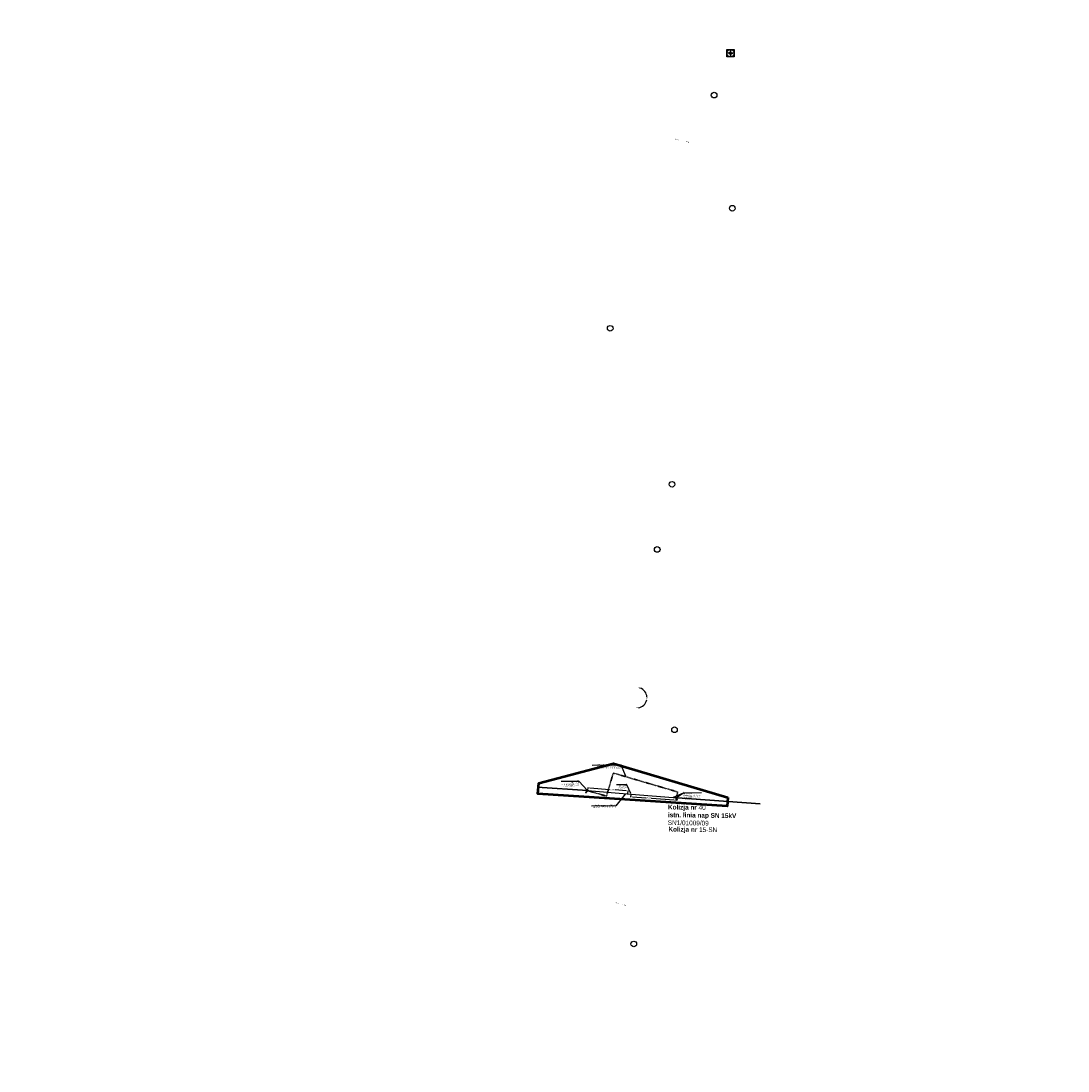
# Model space of a CAD drawing. Header units: millimetres. Extents: x 6504137 to 6515825, y 5737606 to 5784558.
# Tile 13 of 115: x 6504941 to 6507181, y 5748827 to 5751073. Entities that reach past the tile are written whole.
import ezdxf
from ezdxf import colors
from ezdxf.entities.mleader import LeaderData, LeaderLine
from ezdxf.math import Vec2, Vec3

# ---------------------------------------------------------------- set-up
doc = ezdxf.new("R2010")
doc.units = ezdxf.units.MM
doc.linetypes.add('KRESKAKROPKA', pattern=[1, 0.5, -0.25, 0, -0.25])
for name, color, linetype in [('#Nr Działek', 6, 'Continuous'), ('- kolizja linia SN', 1, 'Continuous'), ('_-demontaż', 1, 'DEMONTAZ'), ('_Kąt załomu', 7, 'Continuous'), ('_Opisy', 7, 'Continuous')]:
    doc.layers.add(name, color=color, linetype=linetype)
for name, color, linetype, lineweight in [('-Linia kablowa SN', 1, 'KRESKAKROPKA', 30), ('_trasa_slupy', 1, 'Continuous', 20), ('_Zakres mapy projektowej', 4, 'Continuous', 50)]:
    doc.layers.add(name, color=color, linetype=linetype, lineweight=lineweight)
doc.layers.add('-wymiary', color=7, linetype='Continuous', lineweight=35, true_color=0x000000)
doc.layers.add('istn. linia nap.', color=7, linetype='Continuous', lineweight=0, true_color=0x000000)
doc.layers.add('@pomocnicza', color=3, linetype='Continuous', plot=False)
doc.styles.add('Arial_Narr', font='ARIALN.TTF')
doc.styles.add('GEO-INFO', font='arial.ttf')
doc.styles.get("Standard").update_dxf_attribs({"font": 'ARIALN.TTF'})
doc.linetypes.add('DEMONTAZ', pattern='A,1,["x",Standard,S=1,R=0,X=-0.1,Y=-0.35],1', length=2)
doc.dimstyles.new('Kat załomu', dxfattribs={"dimtxt": 2.2, "dimasz": 5, "dimexe": 0.18, "dimexo": 0.0625, "dimtad": 0, "dimtih": 1, "dimtoh": 1, "dimdec": 4, "dimzin": 0, "dimdsep": 46, "dimtxsty": 'Standard', "dimcen": 0.9, "dimse1": 1, "dimse2": 1, "dimadec": 0, "dimazin": 0, "dimtfac": 1, "dimtdec": 4, "dimtofl": 0, "dimtmove": 0, "dimatfit": 3, "dimfxl": 1, "dimtolj": 1, "dimtzin": 0, "dimarcsym": 0})
doc.dimstyles.new('McRobic', dxfattribs={"dimtxt": 3, "dimasz": 4, "dimexe": 0.5, "dimexo": 0.04, "dimgap": 0.4, "dimtad": 0, "dimtih": 1, "dimtoh": 1, "dimdec": 1, "dimrnd": 0.01, "dimzin": 0, "dimdsep": 46, "dimtxsty": 'Standard', "dimcen": 0.09, "dimadec": 0, "dimazin": 0, "dimtfac": 1, "dimtdec": 1, "dimtofl": 0, "dimtmove": 0, "dimatfit": 3, "dimfxl": 1, "dimtolj": 1, "dimtzin": 0, "dimlwd": 25, "dimlwe": 25, "dimarcsym": 0})

# ---------------------------------------------------------------- blocks, each defined once
blk = doc.blocks.new('roza')
for p, q in [((-4.7, 0), (-0.8, 0.8)), ((-0.8, -0.8), (-4.7, 0)), ((0, 0), (-4.7, 0)), ((-4.3, 0.1), (-4.3, 0)), ((-3.9, 0.1), (-3.9, 0)), ((-3.5, 0.2), (-3.5, 0)), ((-3.1, 0.3), (-3.1, 0)), ((-2.7, 0.4), (-2.7, 0)), ((-1.2, 0.7), (-2.3, 2.3)), ((-2.3, 2.3), (-1.6, 1.6)), ((-2.3, 2.3), (-1.2, 1.5)), ((-2.3, 0.5), (-2.3, 0)), ((-2, 0), (-2, 0.5)), ((-1.8, 2), (-1.9, 1.9)), ((-1.6, 1.6), (-1.5, 1.8)), ((-1.6, 1.6), (-1.3, 1.3)), ((-1.6, 0), (-1.6, 0.6)), ((-1.3, 1.4), (-1.2, 1.5)), ((-1.3, 1.3), (-0.8, 0.8)), ((-1.2, 1.5), (-0.7, 1.2)), ((-1.2, 0.7), (-1.2, 0)), ((-1.1, 1.1), (-0.8, 1.3)), ((-0.8, 0.8), (0, 4.7)), ((-0.8, 0), (-0.8, 0.8)), ((0, 0), (-0.8, 0.8)), ((-0.8, -0.8), (0, 0)), ((-0.7, 7.3), (-0.7, 5)), ((-0.7, 7.3), (0.8, 5)), ((-0.4, 0.4), (-0.4, 0)), ((0, 0), (0, 4.7)), ((0, 4.7), (0.8, 0.8)), ((0.1, 4.3), (0, 4.3)), ((0.1, 3.9), (0, 3.9)), ((0.2, 3.5), (0, 3.5)), ((0.3, 3.1), (0, 3.1)), ((0.4, 2.7), (0, 2.7)), ((0.5, 2.3), (0, 2.3)), ((0, 2), (0.5, 2)), ((0, 1.6), (0.6, 1.6)), ((0.7, 1.2), (0, 1.2)), ((0, 0.8), (0.8, 0.8)), ((0, 0), (0.8, 0.8)), ((0.4, 0.4), (0, 0.4)), ((0, 0), (4.7, 0)), ((0, 0), (0.8, -0.8)), ((0, 0), (0, -4.7)), ((0.4, -0.4), (0.4, 0)), ((0.7, 1.2), (2.3, 2.3)), ((0.8, 5), (0.8, 7.3)), ((1.3, 1.3), (0.8, 0.8)), ((0.8, 0.8), (4.7, 0)), ((0.8, 0), (0.8, -0.8)), ((1.1, 1.1), (1.3, 0.8)), ((1.5, 1.2), (1.2, 0.7)), ((1.2, -0.7), (1.2, 0)), ((1.6, 1.6), (1.3, 1.3)), ((1.4, 1.3), (1.5, 1.2)), ((2.3, 2.3), (1.5, 1.2)), ((2.3, 2.3), (1.6, 1.6)), ((1.6, 1.6), (1.8, 1.5)), ((1.6, 0), (1.6, -0.6)), ((2, 1.8), (1.9, 1.9)), ((2, 0), (2, -0.5)), ((2.3, -0.5), (2.3, 0)), ((2.7, -0.4), (2.7, 0)), ((3.1, -0.3), (3.1, 0)), ((3.5, -0.2), (3.5, 0)), ((3.9, -0.1), (3.9, 0)), ((4.3, -0.1), (4.3, 0)), ((-0.7, -1.2), (-2.3, -2.3)), ((-2.3, -2.3), (-1.5, -1.2)), ((-2.3, -2.3), (-1.6, -1.6)), ((-2, -1.8), (-1.9, -1.9)), ((-1.6, -1.6), (-1.8, -1.5)), ((-1.6, -1.6), (-1.3, -1.3)), ((-1.5, -1.2), (-1.2, -0.7)), ((-1.4, -1.3), (-1.5, -1.2)), ((-1.1, -1.1), (-1.3, -0.8)), ((-1.3, -1.3), (-0.8, -0.8)), ((0, -4.7), (-0.8, -0.8)), ((0, -0.8), (-0.8, -0.8)), ((-0.7, -1.2), (0, -1.2)), ((0, -1.6), (-0.6, -1.6)), ((0, -2), (-0.5, -2)), ((-0.5, -2.3), (0, -2.3)), ((-0.4, -0.4), (0, -0.4)), ((-0.4, -2.7), (0, -2.7)), ((-0.3, -3.1), (0, -3.1)), ((-0.2, -3.5), (0, -3.5)), ((-0.1, -3.9), (0, -3.9)), ((-0.1, -4.3), (0, -4.3)), ((0.8, -0.8), (0, -4.7)), ((1.2, -1.5), (0.7, -1.2)), ((4.7, 0), (0.8, -0.8)), ((1.3, -1.3), (0.8, -0.8)), ((1.1, -1.1), (0.8, -1.3)), ((1.2, -0.7), (2.3, -2.3)), ((1.3, -1.4), (1.2, -1.5)), ((2.3, -2.3), (1.2, -1.5)), ((1.6, -1.6), (1.3, -1.3)), ((1.6, -1.6), (1.5, -1.8)), ((2.3, -2.3), (1.6, -1.6)), ((1.8, -2), (1.9, -1.9))]:
    blk.add_line(p, q)
at = {"layer": '@pomocnicza'}
for p, q in [((8, 0), (-8, 0)), ((0, 8), (0, -8))]:
    blk.add_line(p, q, dxfattribs=at)
blk.add_lwpolyline([(-8, 8), (8, 8), (8, -8), (-8, -8)], close=True, dxfattribs=at)
blk.add_circle((0, 0), 8, dxfattribs=at)
blk = doc.blocks.new('*D53')
at = {"layer": '_Kąt załomu', "color": 0, "lineweight": -2, "transparency": 16777216}
for start, end in [(334.3251, 21.0005), (275.2908, 321.9679)]:
    blk.add_arc((6506461.3, 5752119.8), 28.8, start, end, dxfattribs=at)
at = {"layer": '_Kąt załomu', "color": 0, "transparency": 16777216}
for points in [[(6506487.4, 5752129.8), (6506488.9, 5752130.5), (6506486, 5752134.6)], [(6506463.9, 5752090.2), (6506463.9, 5752091.9), (6506458.9, 5752091)]]:
    blk.add_solid(points, dxfattribs=at)
at = {"layer": 'Defpoints', "color": 0, "transparency": 16777216}
for p in [(6507180.9, 5752551.2), (6506461.3, 5752119.8), (6506478.7, 5752096.8), (6506258.3, 5749625.3)]:
    blk.add_point(p, dxfattribs=at)
at = {"layer": '_Kąt załomu', "color": 0, "transparency": 16777216, "insert": (6506485.8, 5752104.6), "char_height": 2.2, "attachment_point": 5, "rotation": 238}
blk.add_mtext('\\A1;126°', dxfattribs=at)
blk = doc.blocks.new('*D54')
at = {"layer": '_Kąt załomu', "color": 0, "lineweight": -2, "transparency": 16777216}
for start, end in [(3.5676, 72.1331), (278.5625, 347.1353)]:
    blk.add_arc((6506258.3, 5749625.3), 21.7, start, end, dxfattribs=at)
at = {"layer": '_Kąt załomu', "color": 0, "transparency": 16777216}
for points in [[(6506264.8, 5749645.1), (6506265.1, 5749646.8), (6506260, 5749646.9)], [(6506261.5, 5749602.9), (6506261.5, 5749604.6), (6506256.5, 5749603.6)]]:
    blk.add_solid(points, dxfattribs=at)
at = {"layer": 'Defpoints', "color": 0, "transparency": 16777216}
for p in [(6506461.3, 5752119.8), (6506258.3, 5749625.3), (6506276.1, 5749612.9), (6506012.3, 5746602.8)]:
    blk.add_point(p, dxfattribs=at)
at = {"layer": '_Kąt załomu', "color": 0, "transparency": 16777216, "insert": (6506279.9, 5749623.5), "char_height": 2.2, "attachment_point": 5, "rotation": 265}
blk.add_mtext('\\A1;180°', dxfattribs=at)
blk = doc.blocks.new('*D55')
at = {"layer": '_Kąt załomu', "color": 0, "lineweight": -2, "transparency": 16777216}
for start, end in [(358.1876, 72.4596), (267.8872, 342.1626)]:
    blk.add_arc((6506012.3, 5746602.8), 22.3, start, end, dxfattribs=at)
at = {"layer": '_Kąt załomu', "color": 0, "transparency": 16777216}
for points in [[(6506018.9, 5746623.2), (6506019.2, 5746624.8), (6506014.1, 5746625)], [(6506011.4, 5746579.7), (6506011.6, 5746581.3), (6506006.5, 5746581.3)]]:
    blk.add_solid(points, dxfattribs=at)
at = {"layer": 'Defpoints', "color": 0, "transparency": 16777216}
for p in [(6506258.3, 5749625.3), (6506012.3, 5746602.8), (6506029, 5746588), (6504940.5, 5742603.2)]:
    blk.add_point(p, dxfattribs=at)
at = {"layer": '_Kąt załomu', "color": 0, "transparency": 16777216, "insert": (6506034.3, 5746599), "char_height": 2.2, "attachment_point": 5, "rotation": 260}
blk.add_mtext('\\A1;190°', dxfattribs=at)
blk = doc.blocks.new('*D162')
at = {"layer": '-wymiary', "color": 0, "linetype": 'Continuous', "lineweight": 25, "transparency": 16777216}
for p, q in [((6506245.2, 5749419), (6506244.7, 5749412.9)), ((6506342.5, 5749411.6), (6506342, 5749405.5))]:
    blk.add_line(p, q, dxfattribs=at)
at = {"layer": '-wymiary', "color": 0, "lineweight": 25, "transparency": 16777216}
for p, q in [((6506248.7, 5749413.1), (6506277.6, 5749410.9)), ((6506338.1, 5749406.3), (6506289.6, 5749410))]:
    blk.add_line(p, q, dxfattribs=at)
at = {"layer": '-wymiary', "color": 0, "transparency": 16777216}
for points in [[(6506248.8, 5749413.8), (6506248.7, 5749412.5), (6506244.8, 5749413.4)], [(6506338, 5749405.6), (6506338.1, 5749406.9), (6506342.1, 5749406)]]:
    blk.add_solid(points, dxfattribs=at)
at = {"layer": 'Defpoints', "color": 0, "transparency": 16777216}
for p in [(6506245.2, 5749419.1), (6506244.8, 5749413.4), (6506342.5, 5749411.6)]:
    blk.add_point(p, dxfattribs=at)
at = {"layer": '-wymiary', "color": 0, "transparency": 16777216, "insert": (6506283.6, 5749410.5), "char_height": 3, "attachment_point": 5, "rotation": 0.0213, "style": 'GEO-INFO'}
blk.add_mtext('\\A1;97.6m', dxfattribs=at)
blk = doc.blocks.new('OKRAG_PELNY')
at = {"color": 0}
blk.add_lwpolyline([(0.5, 0), (0.482963, -0.12941), (0.433013, -0.25), (0.353553, -0.353553), (0.25, -0.433013), (0.12941, -0.482963), (0, -0.5), (-0.12941, -0.482963), (-0.25, -0.433013), (-0.353553, -0.353553), (-0.433013, -0.25), (-0.482963, -0.12941), (-0.5, 0), (-0.482963, 0.12941), (-0.433013, 0.25), (-0.353553, 0.353553), (-0.25, 0.433013), (-0.12941, 0.482963), (0, 0.5), (0.12941, 0.482963), (0.25, 0.433013), (0.353553, 0.353553), (0.433013, 0.25), (0.482963, 0.12941)], close=True, dxfattribs=at)
blk = doc.blocks.new('*D163')
at = {"layer": '-wymiary', "color": 0, "linetype": 'Continuous', "lineweight": 25, "transparency": 16777216}
for p, q in [((6506153.4, 5749426.6), (6506153.9, 5749433.1)), ((6506238.9, 5749419.7), (6506239.5, 5749426.2))]:
    blk.add_line(p, q, dxfattribs=at)
at = {"layer": '-wymiary', "color": 0, "lineweight": 25, "transparency": 16777216}
for p, q in [((6506157.8, 5749432.3), (6506199.6, 5749428.9)), ((6506235.4, 5749426.1), (6506211.6, 5749428))]:
    blk.add_line(p, q, dxfattribs=at)
at = {"layer": '-wymiary', "color": 0, "transparency": 16777216}
for points in [[(6506157.9, 5749433), (6506157.8, 5749431.6), (6506153.8, 5749432.6)], [(6506235.4, 5749425.4), (6506235.5, 5749426.7), (6506239.4, 5749425.7)]]:
    blk.add_solid(points, dxfattribs=at)
at = {"layer": 'Defpoints', "color": 0, "transparency": 16777216}
for p in [(6506153.4, 5749426.6), (6506153.8, 5749432.6), (6506238.9, 5749419.7)]:
    blk.add_point(p, dxfattribs=at)
at = {"layer": '-wymiary', "color": 0, "transparency": 16777216, "insert": (6506205.6, 5749428.5), "char_height": 3, "attachment_point": 5, "rotation": 0.0213, "style": 'GEO-INFO'}
blk.add_mtext('\\A1;85.9m', dxfattribs=at)

msp = doc.modelspace()

# ---------------------------------------------------------------- linework, layer by layer
at = {"layer": '#Nr Działek'}
for centre in [(6506423.71, 5750914.26), (6506462.58, 5750672.23), (6506201.34, 5750415.43), (6506333.56, 5750081.81), (6506301.95, 5749942.41), (6506338.89927, 5749556.75984), (6506251.76, 5749098.58)]:
    msp.add_circle(centre, 6, dxfattribs=at)
at = {"layer": '- kolizja linia SN', "linetype": 'ByBlock'}
for points in [[(6506149.15244, 5749421.76947), (6506149.15244, 5749421.76947), (6506148.62034, 5749422.25708)], [(6506148.66219, 5749422.77011), (6506148.66219, 5749422.77011), (6506149.61, 5749421.90155)], [(6506150.10351, 5749423.41069), (6506149.41681, 5749422.66134), (6506150.07162, 5749422.06129), (6506148.73223, 5749423.28868)], [(6506151.90752, 5749425.37931), (6506151.24656, 5749424.65804), (6506153.00915, 5749426.58823)], [(6506343.23629, 5749409.99387), (6506343.46315, 5749409.04223), (6506342.85258, 5749411.58379)], [(6506343.85547, 5749407.39647), (6506344.09116, 5749406.40777), (6506344.95512, 5749406.61372), (6506343.18792, 5749406.19245)], [(6506343.57812, 5749405.84379), (6506343.57812, 5749405.84379), (6506344.82867, 5749406.1419)], [(6506344.6816, 5749405.68893), (6506344.6816, 5749405.68893), (6506343.97953, 5749405.52157)]]:
    msp.add_lwpolyline(points, dxfattribs=at)
for points in [[(6506152.34332, 5749424.97995), (6506150.53931, 5749423.01133), (6506149.62723, 5749423.84715), (6506151.43124, 5749425.81576)], [(6506343.81129, 5749410.13095), (6506344.43047, 5749407.53354), (6506343.22707, 5749407.24667), (6506342.60789, 5749409.84407)]]:
    msp.add_lwpolyline(points, close=True, dxfattribs=at)
at = {"layer": '-Linia kablowa SN'}
msp.add_lwpolyline([(6506342.85258, 5749411.58379), (6506342.85258, 5749411.58379), (6506342.85258, 5749411.58379), (6506342.85258, 5749411.58379), (6506342.85258, 5749411.58379), (6506342.85258, 5749411.58379), (6506342.85258, 5749411.58379), (6506342.85258, 5749411.58379), (6506342.85258, 5749411.58379), (6506342.85258, 5749411.58379), (6506342.85258, 5749411.58379), (6506342.85258, 5749411.58379), (6506342.85258, 5749411.58379), (6506342.85258, 5749411.58379), (6506342.85258, 5749411.58379), (6506342.85258, 5749411.58379), (6506342.85258, 5749411.58379), (6506342.85258, 5749411.58379), (6506342.85258, 5749411.58379), (6506342.85258, 5749411.58379), (6506342.85258, 5749411.58379), (6506342.85258, 5749411.58379), (6506342.85258, 5749411.58379), (6506342.85258, 5749411.58379), (6506342.85258, 5749411.58379), (6506342.85258, 5749411.58379), (6506342.85258, 5749411.58379), (6506342.85258, 5749411.58379), (6506342.85258, 5749411.58379), (6506342.85258, 5749411.58379), (6506342.85258, 5749411.58379), (6506342.85258, 5749411.58379), (6506342.85258, 5749411.58379), (6506345.59664, 5749423.81137), (6506345.59664, 5749423.81137), (6506345.59664, 5749423.81137), (6506345.59664, 5749423.81137), (6506345.59664, 5749423.81137), (6506345.59664, 5749423.81137), (6506345.59664, 5749423.81137), (6506345.59664, 5749423.81137), (6506345.59664, 5749423.81137), (6506345.59664, 5749423.81137), (6506345.59664, 5749423.81137), (6506345.59664, 5749423.81137), (6506345.59664, 5749423.81137), (6506345.59664, 5749423.81137), (6506345.59664, 5749423.81137), (6506345.59664, 5749423.81137), (6506345.59664, 5749423.81137), (6506345.59664, 5749423.81137), (6506345.59664, 5749423.81137), (6506345.59664, 5749423.81137), (6506345.59664, 5749423.81137), (6506345.59664, 5749423.81137), (6506345.59664, 5749423.81137), (6506345.59664, 5749423.81137), (6506345.59664, 5749423.81137), (6506345.59664, 5749423.81137), (6506345.59664, 5749423.81137), (6506345.59664, 5749423.81137), (6506345.59664, 5749423.81137), (6506345.59664, 5749423.81137), (6506345.59664, 5749423.81137), (6506345.59664, 5749423.81137), (6506345.59664, 5749423.81137), (6506345.59664, 5749423.81137), (6506345.59664, 5749423.81137), (6506345.59664, 5749423.81137), (6506345.59664, 5749423.81137), (6506345.59664, 5749423.81137), (6506345.59664, 5749423.81137), (6506345.59664, 5749423.81137), (6506345.59664, 5749423.81137), (6506345.59664, 5749423.81137), (6506345.59664, 5749423.81137), (6506345.59664, 5749423.81137), (6506345.59664, 5749423.81137), (6506345.59664, 5749423.81137), (6506345.59664, 5749423.81137), (6506345.59664, 5749423.81137), (6506345.59664, 5749423.81137), (6506345.59664, 5749423.81137), (6506345.59664, 5749423.81137), (6506345.59664, 5749423.81137), (6506345.59664, 5749423.81137), (6506345.59664, 5749423.81137), (6506345.59664, 5749423.81137), (6506345.59664, 5749423.81137), (6506345.59664, 5749423.81137), (6506345.59664, 5749423.81137), (6506345.59664, 5749423.81137), (6506345.59664, 5749423.81137), (6506345.59664, 5749423.81137), (6506345.59664, 5749423.81137), (6506345.59664, 5749423.81137), (6506345.59664, 5749423.81137), (6506345.59664, 5749423.81137), (6506345.59664, 5749423.81137), (6506345.59664, 5749423.81137), (6506207.79309, 5749464.17174), (6506207.79309, 5749464.17174), (6506207.79309, 5749464.17174), (6506207.79309, 5749464.17174), (6506207.79309, 5749464.17174), (6506207.79309, 5749464.17174), (6506207.79309, 5749464.17174), (6506207.79309, 5749464.17174), (6506207.79309, 5749464.17174), (6506207.79309, 5749464.17174), (6506207.79309, 5749464.17174), (6506207.79309, 5749464.17174), (6506207.79309, 5749464.17174), (6506207.79309, 5749464.17174), (6506207.79309, 5749464.17174), (6506207.79309, 5749464.17174), (6506207.79309, 5749464.17174), (6506207.79309, 5749464.17174), (6506207.79309, 5749464.17174), (6506207.79309, 5749464.17174), (6506207.79309, 5749464.17174), (6506207.79309, 5749464.17174), (6506207.79309, 5749464.17174), (6506207.79309, 5749464.17174), (6506207.79309, 5749464.17174), (6506207.79309, 5749464.17174), (6506207.79309, 5749464.17174), (6506207.79309, 5749464.17174), (6506207.79309, 5749464.17174), (6506207.79309, 5749464.17174), (6506207.79309, 5749464.17174), (6506207.79309, 5749464.17174), (6506207.79309, 5749464.17174), (6506207.79309, 5749464.17174), (6506207.79309, 5749464.17174), (6506207.79309, 5749464.17174), (6506207.79309, 5749464.17174), (6506207.79309, 5749464.17174), (6506207.79309, 5749464.17174), (6506207.79309, 5749464.17174), (6506207.79309, 5749464.17174), (6506207.79309, 5749464.17174), (6506207.79309, 5749464.17174), (6506207.79309, 5749464.17174), (6506207.79309, 5749464.17174), (6506207.79309, 5749464.17174), (6506207.79309, 5749464.17174), (6506207.79309, 5749464.17174), (6506207.79309, 5749464.17174), (6506207.79309, 5749464.17174), (6506207.79309, 5749464.17174), (6506207.79309, 5749464.17174), (6506207.79309, 5749464.17174), (6506207.79309, 5749464.17174), (6506207.79309, 5749464.17174), (6506207.79309, 5749464.17174), (6506207.79309, 5749464.17174), (6506207.79309, 5749464.17174), (6506207.79309, 5749464.17174), (6506207.79309, 5749464.17174), (6506207.79309, 5749464.17174), (6506207.79309, 5749464.17174), (6506207.79309, 5749464.17174), (6506207.79309, 5749464.17174), (6506207.79309, 5749464.17174), (6506207.79309, 5749464.17174), (6506193.36856, 5749414.79738), (6506193.36856, 5749414.79738), (6506193.36856, 5749414.79738), (6506193.36856, 5749414.79738), (6506193.36856, 5749414.79738), (6506193.36856, 5749414.79738), (6506193.36856, 5749414.79738), (6506193.36856, 5749414.79738), (6506193.36856, 5749414.79738), (6506193.36856, 5749414.79738), (6506193.36856, 5749414.79738), (6506193.36856, 5749414.79738), (6506193.36856, 5749414.79738), (6506193.36856, 5749414.79738), (6506193.36856, 5749414.79738), (6506193.36856, 5749414.79738), (6506193.36856, 5749414.79738), (6506193.36856, 5749414.79738), (6506193.36856, 5749414.79738), (6506193.36856, 5749414.79738), (6506193.36856, 5749414.79738), (6506193.36856, 5749414.79738), (6506193.36856, 5749414.79738), (6506193.36856, 5749414.79738), (6506193.36856, 5749414.79738), (6506193.36856, 5749414.79738), (6506193.36856, 5749414.79738), (6506193.36856, 5749414.79738), (6506193.36856, 5749414.79738), (6506193.36856, 5749414.79738), (6506193.36856, 5749414.79738), (6506193.36856, 5749414.79738), (6506193.36856, 5749414.79738), (6506193.36856, 5749414.79738), (6506193.36856, 5749414.79738), (6506193.36856, 5749414.79738), (6506193.36856, 5749414.79738), (6506193.36856, 5749414.79738), (6506193.36856, 5749414.79738), (6506193.36856, 5749414.79738), (6506193.36856, 5749414.79738), (6506193.36856, 5749414.79738), (6506193.36856, 5749414.79738), (6506193.36856, 5749414.79738), (6506193.36856, 5749414.79738), (6506193.36856, 5749414.79738), (6506193.36856, 5749414.79738), (6506193.36856, 5749414.79738), (6506193.36856, 5749414.79738), (6506193.36856, 5749414.79738), (6506193.36856, 5749414.79738), (6506193.36856, 5749414.79738), (6506193.36856, 5749414.79738), (6506193.36856, 5749414.79738), (6506193.36856, 5749414.79738), (6506193.36856, 5749414.79738), (6506193.36856, 5749414.79738), (6506193.36856, 5749414.79738), (6506193.36856, 5749414.79738), (6506193.36856, 5749414.79738), (6506193.36856, 5749414.79738), (6506193.36856, 5749414.79738), (6506193.36856, 5749414.79738), (6506193.36856, 5749414.79738), (6506193.36856, 5749414.79738), (6506193.36856, 5749414.79738), (6506153.00915, 5749426.58823), (6506153.00915, 5749426.58823), (6506153.00915, 5749426.58823), (6506153.00915, 5749426.58823), (6506153.00915, 5749426.58823), (6506153.00915, 5749426.58823), (6506153.00915, 5749426.58823), (6506153.00915, 5749426.58823), (6506153.00915, 5749426.58823), (6506153.00915, 5749426.58823), (6506153.00915, 5749426.58823), (6506153.00915, 5749426.58823), (6506153.00915, 5749426.58823), (6506153.00915, 5749426.58823), (6506153.00915, 5749426.58823), (6506153.00915, 5749426.58823), (6506153.00915, 5749426.58823), (6506153.00915, 5749426.58823), (6506153.00915, 5749426.58823), (6506153.00915, 5749426.58823), (6506153.00915, 5749426.58823), (6506153.00915, 5749426.58823), (6506153.00915, 5749426.58823), (6506153.00915, 5749426.58823), (6506153.00915, 5749426.58823), (6506153.00915, 5749426.58823), (6506153.00915, 5749426.58823), (6506153.00915, 5749426.58823), (6506153.00915, 5749426.58823), (6506153.00915, 5749426.58823), (6506153.00915, 5749426.58823), (6506153.00915, 5749426.58823), (6506153.00915, 5749426.58823)], dxfattribs=at)
at = {"layer": '_-demontaż', "linetype": 'DEMONTAZ', "ltscale": 2}
for points in [[(6506153.00915, 5749426.58823), (6506246.48, 5749419.05), (6506246.48, 5749419.05), (6506246.48, 5749419.05), (6506246.48, 5749419.05), (6506246.48, 5749419.05)], [(6506246.48, 5749419.05), (6506336.00105, 5749412.08714), (6506336.00105, 5749412.08714), (6506336.00105, 5749412.08714), (6506336.00105, 5749412.08714), (6506336.00105, 5749412.08714)]]:
    msp.add_lwpolyline(points, dxfattribs=at)
at = {"layer": '_Zakres mapy projektowej'}
msp.add_lwpolyline([(6506453.19991, 5749411.80385), (6506451.80817, 5749393.33992), (6506046.6895, 5749419.73079), (6506048.39193, 5749442.31665), (6506208.64706, 5749484.8531)], close=True, dxfattribs=at)
at = {"layer": 'istn. linia nap.', "color": 18, "linetype": 'Continuous', "lineweight": 30, "true_color": 0x000000}
for p, q in [((6506153.00915, 5749426.58823), (6506044.82251, 5749434.29451)), ((6506522.23458, 5749398.40552), (6506336.00105, 5749412.08714))]:
    msp.add_line(p, q, dxfattribs=at)

# ---------------------------------------------------------------- block references
at = {"layer": '-Linia kablowa SN', "color": 1, "lineweight": 18}
for p, xscale, yscale, rotation in [((6506153.00915, 5749426.58823), 0.7000000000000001, 0.7000000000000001, 134.8457545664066), ((6506342.85258, 5749411.58379), 0.7000000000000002, 0.7000000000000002, 190.7556191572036)]:
    msp.add_blockref('OKRAG_PELNY', p, dxfattribs=dict(at, xscale=xscale, yscale=yscale, rotation=rotation))
at = {"layer": '@pomocnicza'}
msp.add_blockref('roza', (6506458.71036, 5751004.08449), dxfattribs=at)

# ---------------------------------------------------------------- texts
at = {"layer": '_Opisy', "char_height": 2, "attachment_point": 5, "bg_fill": 3, "box_fill_scale": 1, "bg_fill_color": 256, "bg_fill_transparency": 0}
for width, insert, rotation in [(4.2589715, (6506343.29513, 5750819.19253), 348.34851311), (4.2589715, (6506367.17882, 5750814.26722), 348.34851311), (4.0732904, (6506215.50531, 5749186.45882), 344.2500806)]:
    msp.add_mtext_dynamic_manual_height_columns('Droga', width=width, gutter_width=10, heights=[0], dxfattribs=dict(at, insert=insert, rotation=rotation))
at = {"layer": '_trasa_slupy', "insert": (6506325.08694, 5749396.45662), "char_height": 10, "width": 348.1955042, "attachment_point": 1, "rotation": 359.20502598, "style": 'Arial_Narr'}
msp.add_mtext('{\\fArial Narrow|b1|i0|c238|p34;Kolizja nr }40\\P{\\fArial Narrow|b1|i0|c238|p34;istn. linia nap SN 15kV\\P}SN1/01009/09', dxfattribs=at)
at = {"layer": '_trasa_slupy', "color": 5, "insert": (6506326.05178, 5749349.15181), "char_height": 10, "width": 348.1955042, "attachment_point": 1, "rotation": 359.20502598, "style": 'Arial_Narr'}
msp.add_mtext('{\\fArial Narrow|b1|i0|c238|p34;Kolizja nr }15-SN', dxfattribs=at)

# ---------------------------------------------------------------- dimensions: what is measured, and where the dimension line sits
at = {"layer": '-wymiary', "color": 7, "linetype": 'Continuous'}
for base, p1, p2, angle, picture, middle in [((6506153.84527, 5749432.63293), (6506238.93764, 5749419.65828), (6506153.35552, 5749426.56028), 175.38920121, '*D163', (6506205.61198, 5749428.45805)), ((6506244.75019, 5749413.43543), (6506342.50371, 5749411.61053), (6506245.18187, 5749419.06858), 175.61782485, '*D162', (6506283.57456, 5749410.4602))]:
    dim = msp.add_linear_dim(base=base, p1=p1, p2=p2, angle=angle, dimstyle='McRobic', override={"dimpost": 'm', "dimtxsty": 'GEO-INFO'}, dxfattribs=at)
    dim.commit()
    dim.dimension.update_dxf_attribs({"geometry": picture, "text_midpoint": middle, "dimtype": 161, "text_rotation": 210})

# ---------------------------------------------------------------- leaders
at = {"layer": '_Opisy', "linetype": 'Continuous'}
ml = msp.add_multileader_mtext('Standard', dxfattribs=at)
ml.set_content('\\pxqc;{\\fArial|b0|i0|c238|p34;proj. linia kablowa SN-15kV \\PNA2XS(FL)2Y (XRUHAKXS)\\P\\C256;3x (1x240RM C/25 12/20kV) L=00250|00282m }', color=256)
ml.set_leader_properties()
ml.build(insert=Vec2(0, 0))
ml.multileader.update_dxf_attribs({"text_left_attachment_type": 6, "text_right_attachment_type": 6, "dogleg_length": 0.36, "arrow_head_size": 1.2, "scale": 0.8})
ctx = ml.context
ctx.base_point, ctx.scale, ctx.char_height, ctx.arrow_head_size, ctx.landing_gap_size, ctx.plane_origin, ctx.plane_x_axis, ctx.plane_y_axis = Vec3(6506161.92487, 5749480.07522, 10.3), 0.8, 2.16, 1.2, 0.072, Vec3(6506176.07848, 5749627.64989, 10.3), Vec3(0.9998922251, 0.0146812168), Vec3(-0.0146812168, 0.9998922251)
ctx.left_attachment, ctx.right_attachment = 6, 6
notes = []
notes.append((ctx, [(1, (1, 1, 0), (6506224.4597, 5749480.99341, 10.3), (-0.9998922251, -0.0146812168), 0.288, [(1, [(6506235.21963, 5749456.13897, 10.3)], 0, [])])]))
ctx.mtext.insert, ctx.mtext.text_direction, ctx.mtext.rotation, ctx.mtext.alignment, ctx.mtext.flow_direction = Vec3(6506193.00672, 5749483.36376, 10.3), Vec3(0.9998922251, 0.0146812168), 0.0146817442, 2, 5
ml = msp.add_multileader_mtext('Standard', dxfattribs=at)
ml.set_content('{\\fArial|b0|i0|c238|p34;10      \\P\\C256;istn. P-10/ZN\\Pprzebudowa na Kgo 13,5/xx\\P} z rozłącznikiem SN-15kV', color=256)
ml.set_leader_properties()
ml.build(insert=Vec2(0, 0))
ml.multileader.update_dxf_attribs({"text_left_attachment_type": 6, "text_right_attachment_type": 6, "dogleg_length": 0.36, "arrow_head_size": 1.2, "scale": 0.8})
ctx = ml.context
ctx.base_point, ctx.scale, ctx.char_height, ctx.arrow_head_size, ctx.landing_gap_size, ctx.plane_origin, ctx.plane_x_axis, ctx.plane_y_axis = Vec3(6506097.38372, 5749445.80503), 0.8, 2.16, 1.2, 0.072, Vec3(6506032.66891, 5749527.70626), Vec3(0.9998922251, 0.0146812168), Vec3(-0.0146812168, 0.9998922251)
ctx.left_attachment, ctx.right_attachment, ctx.text_align_type = 6, 6, 2
notes.append((ctx, [(0, (1, 1, 0), (6506135.0002, 5749446.35735), (-0.9998922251, -0.0146812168), 0.288, [(0, [(6506152.76233, 5749426.83638)], 0, [])])]))
ctx.mtext.insert, ctx.mtext.text_direction, ctx.mtext.rotation, ctx.mtext.alignment, ctx.mtext.flow_direction = Vec3(6506134.59921, 5749449.1468), Vec3(0.9998922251, 0.0146812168), 0.0146817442, 3, 5
ml = msp.add_multileader_mtext('Standard', dxfattribs=at)
ml.set_content('{\\fArial|b0|i0|c238|p34;9      \\P\\C256;istn. P-10/ZN\\P}do demontażu', color=256)
ml.set_leader_properties()
ml.build(insert=Vec2(0, 0))
ml.multileader.update_dxf_attribs({"text_left_attachment_type": 6, "text_right_attachment_type": 6, "dogleg_length": 0.36, "arrow_head_size": 1.2, "scale": 0.8})
ctx = ml.context
ctx.base_point, ctx.scale, ctx.char_height, ctx.arrow_head_size, ctx.landing_gap_size, ctx.plane_origin, ctx.plane_x_axis, ctx.plane_y_axis = Vec3(6506219.56299, 5749438.76395), 0.8, 2.16, 1.2, 0.072, Vec3(6506134.82098, 5749529.81216), Vec3(0.9998922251, 0.0146812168), Vec3(-0.0146812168, 0.9998922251)
ctx.left_attachment, ctx.right_attachment, ctx.text_align_type = 6, 6, 2
notes.append((ctx, [(0, (1, 1, 0), (6506237.15227, 5749439.02221), (-0.9998922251, -0.0146812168), 0.288, [(0, [(6506246.13113, 5749419.07814)], 0, [])])]))
ctx.mtext.insert, ctx.mtext.text_direction, ctx.mtext.rotation, ctx.mtext.alignment, ctx.mtext.flow_direction = Vec3(6506236.75995, 5749441.22089), Vec3(0.9998922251, 0.0146812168), 0.0146817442, 3, 5
ml = msp.add_multileader_mtext('Standard', dxfattribs=at)
ml.set_content('{\\fArial|b0|i0|c238|p34;istn. linia napowietrzna SN-15kV \\P}typu 3x AFL-6 35mm² do demontażu', color=256)
ml.set_leader_properties()
ml.build(insert=Vec2(0, 0))
ml.multileader.update_dxf_attribs({"text_left_attachment_type": 6, "text_right_attachment_type": 6, "dogleg_length": 0.36, "arrow_head_size": 1.2, "scale": 0.8})
ctx = ml.context
ctx.base_point, ctx.scale, ctx.char_height, ctx.arrow_head_size, ctx.landing_gap_size, ctx.plane_origin, ctx.plane_x_axis, ctx.plane_y_axis = Vec3(6506169.77611, 5749393.24775, 10.3), 0.8, 2.16, 1.2, 0.072, Vec3(6506119.03469, 5749208.00088, 10.3), Vec3(0.9998922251, 0.0146812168), Vec3(-0.0146812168, 0.9998922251)
ctx.left_attachment, ctx.right_attachment, ctx.text_align_type = 6, 6, 2
notes.append((ctx, [(0, (1, 1, 0), (6506213.41961, 5749393.88856, 10.3), (-0.9998922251, -0.0146812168), 0.288, [(1, [(6506233.79435, 5749420.07307, 10.3)], 0, []), (0, [(6506233.79435, 5749420.07307, 10.3)], 0, [])])]))
ctx.mtext.insert, ctx.mtext.text_direction, ctx.mtext.rotation, ctx.mtext.alignment, ctx.mtext.flow_direction = Vec3(6506213.01807, 5749396.71484, 10.3), Vec3(0.9998922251, 0.0146812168), 0.0146817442, 3, 5
ml = msp.add_multileader_mtext('Standard', dxfattribs=at)
ml.set_content('{\\fArial|b0|i0|c238|p34;8      \\P\\C256;istn. P-10,5/4,3E\\Pprzebudowa na Kgo 13,5/xx\\P}  z rozłącznikiem SN-15kV\\Pprzesunąć do granicy', color=256)
ml.set_leader_properties()
ml.build(insert=Vec2(0, 0))
ml.multileader.update_dxf_attribs({"text_left_attachment_type": 6, "text_right_attachment_type": 6, "dogleg_length": 0.36, "arrow_head_size": 1.2, "scale": 0.8})
ctx = ml.context
ctx.base_point, ctx.scale, ctx.char_height, ctx.arrow_head_size, ctx.landing_gap_size, ctx.plane_origin, ctx.plane_x_axis, ctx.plane_y_axis = Vec3(6506358.44763, 5749421.7954), 0.8, 2.16, 1.2, 0.072, Vec3(6506293.42651, 5749514.84891), Vec3(0.9998922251, 0.0146812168), Vec3(-0.0146812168, 0.9998922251)
ctx.left_attachment, ctx.right_attachment = 6, 6
notes.append((ctx, [(1, (1, 1, 0), (6506358.15966, 5749421.79118), (0.9998922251, 0.0146812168), 0.288, [(0, [(6506343.16781, 5749411.73588)], 0, []), (1, [(6506336.00105, 5749412.08714)], 0, [])])]))
ctx.mtext.insert, ctx.mtext.text_direction, ctx.mtext.rotation, ctx.mtext.flow_direction = Vec3(6506358.47845, 5749424.60003), Vec3(0.9998922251, 0.0146812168), 0.0146817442, 5
for ctx, leaders in notes:
    for number, flags, end, landing, length, lines in leaders:
        leader = LeaderData()
        leader.index, (leader.has_last_leader_line, leader.has_dogleg_vector, leader.attachment_direction) = number, flags
        leader.last_leader_point, leader.dogleg_vector, leader.dogleg_length = Vec3(end), Vec3(landing), length
        for number, points, colour, breaks in lines:
            line = LeaderLine()
            line.index, line.vertices, line.color, line.breaks = number, Vec3.list(points), colors.encode_raw_color(colour), breaks
            leader.lines.append(line)
        ctx.leaders.append(leader)

# ---------------------------------------------------------------- next in the draw order: texts
at = {"layer": '_Opisy', "insert": (6506231.44725, 5749181.61944), "char_height": 2, "attachment_point": 5, "rotation": 344.2500806, "bg_fill": 3, "box_fill_scale": 1, "bg_fill_color": 256, "bg_fill_transparency": 0}
msp.add_mtext_dynamic_manual_height_columns('Droga', width=4.0732904, gutter_width=10, heights=[0], dxfattribs=at)

# ---------------------------------------------------------------- next in the draw order: dimensions: what is measured, and where the dimension line sits
at = {"layer": '_Kąt załomu'}
dim = msp.add_angular_dim_3p(base=(6506478.698, 5752096.81331), center=(6506461.25102, 5752119.78801), p1=(6507180.91816, 5752551.2417), p2=(6506258.26, 5749625.263), dimstyle='Kat załomu', dxfattribs=at)
dim.commit()
dim.dimension.update_dxf_attribs({"geometry": '*D53', "text_midpoint": (6506485.75468, 5752104.56289), "text_rotation": 238})

# ---------------------------------------------------------------- next in the draw order: dimensions: what is measured, and where the dimension line sits
for base, center, p1, p2, picture, middle, turn in [((6506276.13295, 5749612.90924), (6506258.26, 5749625.263), (6506461.251, 5752119.78801), (6506012.306, 5746602.781), '*D54', (6506279.91531, 5749623.5008), 265), ((6506028.97567, 5746588.00622), (6506012.306, 5746602.781), (6506258.26, 5749625.263), (6504940.544, 5742603.205), '*D55', (6506034.25412, 5746598.9794), 260)]:
    dim = msp.add_angular_dim_3p(base=base, center=center, p1=p1, p2=p2, dimstyle='Kat załomu', dxfattribs=at)
    dim.commit()
    dim.dimension.update_dxf_attribs({"geometry": picture, "text_midpoint": middle, "text_rotation": turn})

doc.saveas('drawing.dxf')
